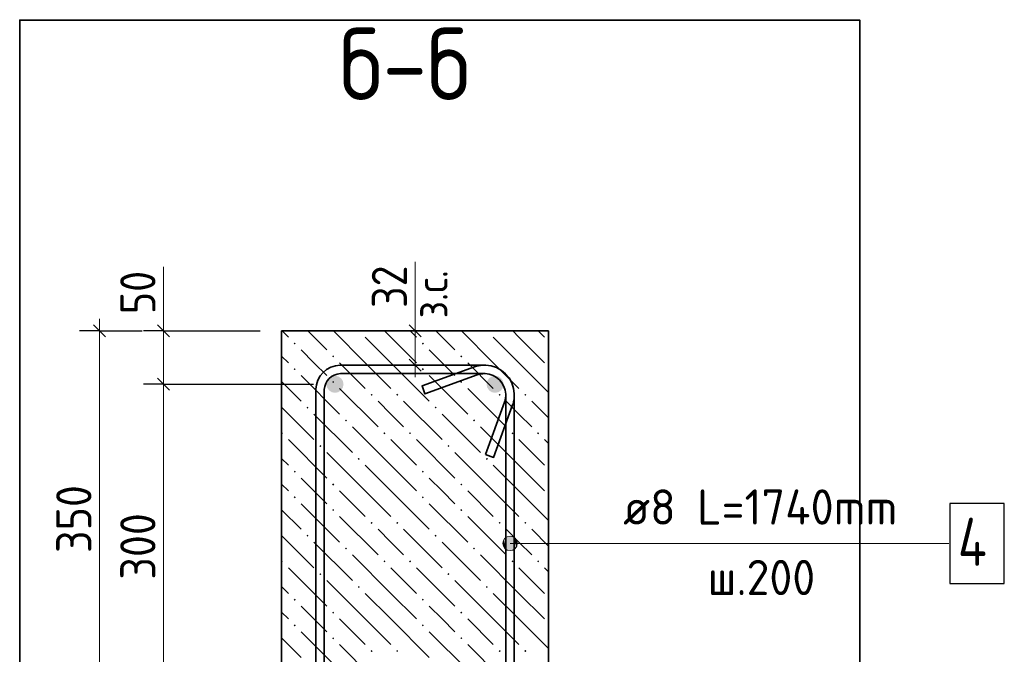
# Model space of a CAD drawing. Header units: millimetres. Extents: x 0 to 42000, y 0 to 29700.
# Tile 13 of 15: x 29781 to 35930, y 14081 to 18043. Entities that reach past the tile are written whole.
import ezdxf

# ---------------------------------------------------------------- set-up
doc = ezdxf.new("R2010")
doc.units = ezdxf.units.MM
doc.linetypes.add('______2', pattern=[270, 200, -70])
for name, color, linetype, lineweight in [('S1 Продольная арматура', 52, 'Continuous', 25), ('Standard', 7, 'Continuous', 25), ('Заголовок чертежа', 7, 'Continuous', 25), ('Позиционная метка линия выноска', 7, 'Continuous', 13), ('Размерная выноска', 7, 'Continuous', 13), ('Хомут', 52, 'Continuous', 25)]:
    doc.layers.add(name, color=color, linetype=linetype, lineweight=lineweight)
doc.layers.add('ЖБ Пилон', color=7, linetype='______2', lineweight=13, true_color=0xa0a0a0)
doc.styles.add('ISOCPEUR', font='txt')

msp = doc.modelspace()

# ---------------------------------------------------------------- hatches: boundary and pattern name
at = {"layer": 'S1 Продольная арматура', "linetype": 'Continuous', "lineweight": 18, "transparency": 33554687}
for points in [[(31803.4, 15766.7), (31799.3, 15787.1), (31787.7, 15804.4), (31770.4, 15816), (31750, 15820), (31729.6, 15816), (31712.3, 15804.4), (31700.8, 15787.1), (31696.7, 15766.7), (31700.8, 15746.3), (31712.3, 15729), (31729.6, 15717.4), (31750, 15713.3), (31770.4, 15717.4), (31787.7, 15729), (31799.3, 15746.3)], [(31803.4, 15766.7), (31799.3, 15787.1), (31787.7, 15804.4), (31770.4, 15816), (31750, 15820), (31729.6, 15816), (31712.3, 15804.4), (31700.8, 15787.1), (31696.7, 15766.7), (31700.8, 15746.3), (31712.3, 15729), (31729.6, 15717.4), (31750, 15713.3), (31770.4, 15717.4), (31787.7, 15729), (31799.3, 15746.3)], [(32803.4, 15766.7), (32799.3, 15787.1), (32787.7, 15804.4), (32770.4, 15816), (32750, 15820), (32729.6, 15816), (32712.3, 15804.4), (32700.8, 15787.1), (32696.7, 15766.7), (32700.8, 15746.3), (32712.3, 15729), (32729.6, 15717.4), (32750, 15713.3), (32770.4, 15717.4), (32787.7, 15729), (32799.3, 15746.3)], [(32803.4, 15766.7), (32799.3, 15787.1), (32787.7, 15804.4), (32770.4, 15816), (32750, 15820), (32729.6, 15816), (32712.3, 15804.4), (32700.8, 15787.1), (32696.7, 15766.7), (32700.8, 15746.3), (32712.3, 15729), (32729.6, 15717.4), (32750, 15713.3), (32770.4, 15717.4), (32787.7, 15729), (32799.3, 15746.3)]]:
    msp.add_hatch(color=7, dxfattribs=at).paths.add_polyline_path(points)
at = {"layer": 'ЖБ Пилон', "linetype": 'Continuous', "lineweight": 18, "transparency": 33554687}
for points in [[(31904.1, 16100), (31898.7, 16094.6), (31893.3, 16100)], [(32704.1, 16100), (32698.7, 16094.6), (32693.3, 16100)], [(31492.2, 16021.1), (31498.7, 16027.6), (31505.2, 16021.1), (31498.7, 16014.6)], [(32292.2, 16021.1), (32298.7, 16027.6), (32305.2, 16021.1), (32298.7, 16014.6)], [(31732.2, 15941.1), (31738.7, 15947.6), (31745.2, 15941.1), (31738.7, 15934.6)], [(32532.2, 15941.1), (32538.7, 15947.6), (32545.2, 15941.1), (32538.7, 15934.6)], [(31492.2, 15861.1), (31498.7, 15867.6), (31505.2, 15861.1), (31498.7, 15854.6)], [(32292.2, 15861.1), (32298.7, 15867.6), (32305.2, 15861.1), (32298.7, 15854.6)], [(31732.2, 15781.1), (31738.7, 15787.6), (31745.2, 15781.1), (31738.7, 15774.6)], [(32532.2, 15781.1), (32538.7, 15787.6), (32545.2, 15781.1), (32538.7, 15774.6)], [(31972.2, 15701.1), (31978.7, 15707.6), (31985.2, 15701.1), (31978.7, 15694.6)], [(32132.2, 15701.1), (32138.7, 15707.6), (32145.2, 15701.1), (32138.7, 15694.6)], [(32772.2, 15701.1), (32778.7, 15707.6), (32785.2, 15701.1), (32778.7, 15694.6)], [(32932.2, 15701.1), (32938.7, 15707.6), (32945.2, 15701.1), (32938.7, 15694.6)], [(31572.2, 15621.1), (31578.7, 15627.6), (31585.2, 15621.1), (31578.7, 15614.6)], [(32372.2, 15621.1), (32378.7, 15627.6), (32385.2, 15621.1), (32378.7, 15614.6)], [(31812.2, 15541.1), (31818.7, 15547.6), (31825.2, 15541.1), (31818.7, 15534.6)], [(32612.2, 15541.1), (32618.7, 15547.6), (32625.2, 15541.1), (32618.7, 15534.6)], [(31416.7, 15465.6), (31418.7, 15467.6), (31425.2, 15461.1), (31418.7, 15454.6), (31416.7, 15456.6)], [(32052.2, 15461.1), (32058.7, 15467.6), (32065.2, 15461.1), (32058.7, 15454.6)], [(32212.2, 15461.1), (32218.7, 15467.6), (32225.2, 15461.1), (32218.7, 15454.6)], [(32852.2, 15461.1), (32858.7, 15467.6), (32865.2, 15461.1), (32858.7, 15454.6)], [(33012.2, 15461.1), (33018.7, 15467.6), (33025.2, 15461.1), (33018.7, 15454.6)], [(31652.2, 15381.1), (31658.7, 15387.6), (31665.2, 15381.1), (31658.7, 15374.6)], [(32452.2, 15381.1), (32458.7, 15387.6), (32465.2, 15381.1), (32458.7, 15374.6)], [(31892.2, 15301.1), (31898.7, 15307.6), (31905.2, 15301.1), (31898.7, 15294.6)], [(32692.2, 15301.1), (32698.7, 15307.6), (32705.2, 15301.1), (32698.7, 15294.6)], [(31492.2, 15221.1), (31498.7, 15227.6), (31505.2, 15221.1), (31498.7, 15214.6)], [(32292.2, 15221.1), (32298.7, 15227.6), (32305.2, 15221.1), (32298.7, 15214.6)], [(31732.2, 15141.1), (31738.7, 15147.6), (31745.2, 15141.1), (31738.7, 15134.6)], [(32532.2, 15141.1), (32538.7, 15147.6), (32545.2, 15141.1), (32538.7, 15134.6)], [(31492.2, 15061.1), (31498.7, 15067.6), (31505.2, 15061.1), (31498.7, 15054.6)], [(32292.2, 15061.1), (32298.7, 15067.6), (32305.2, 15061.1), (32298.7, 15054.6)], [(31732.2, 14981.1), (31738.7, 14987.6), (31745.2, 14981.1), (31738.7, 14974.6)], [(32532.2, 14981.1), (32538.7, 14987.6), (32545.2, 14981.1), (32538.7, 14974.6)], [(31972.2, 14901.1), (31978.7, 14907.6), (31985.2, 14901.1), (31978.7, 14894.6)], [(32132.2, 14901.1), (32138.7, 14907.6), (32145.2, 14901.1), (32138.7, 14894.6)], [(32772.2, 14901.1), (32778.7, 14907.6), (32785.2, 14901.1), (32778.7, 14894.6)], [(32932.2, 14901.1), (32938.7, 14907.6), (32945.2, 14901.1), (32938.7, 14894.6)], [(31572.2, 14821.1), (31578.7, 14827.6), (31585.2, 14821.1), (31578.7, 14814.6)], [(32372.2, 14821.1), (32378.7, 14827.6), (32385.2, 14821.1), (32378.7, 14814.6)], [(31812.2, 14741.1), (31818.7, 14747.6), (31825.2, 14741.1), (31818.7, 14734.6)], [(32612.2, 14741.1), (32618.7, 14747.6), (32625.2, 14741.1), (32618.7, 14734.6)], [(31416.7, 14665.6), (31418.7, 14667.6), (31425.2, 14661.1), (31418.7, 14654.6), (31416.7, 14656.6)], [(32052.2, 14661.1), (32058.7, 14667.6), (32065.2, 14661.1), (32058.7, 14654.6)], [(32212.2, 14661.1), (32218.7, 14667.6), (32225.2, 14661.1), (32218.7, 14654.6)], [(32852.2, 14661.1), (32858.7, 14667.6), (32865.2, 14661.1), (32858.7, 14654.6)], [(33012.2, 14661.1), (33018.7, 14667.6), (33025.2, 14661.1), (33018.7, 14654.6)], [(31652.2, 14581.1), (31658.7, 14587.6), (31665.2, 14581.1), (31658.7, 14574.6)], [(32452.2, 14581.1), (32458.7, 14587.6), (32465.2, 14581.1), (32458.7, 14574.6)], [(31892.2, 14501.1), (31898.7, 14507.6), (31905.2, 14501.1), (31898.7, 14494.6)], [(32692.2, 14501.1), (32698.7, 14507.6), (32705.2, 14501.1), (32698.7, 14494.6)], [(31492.2, 14421.1), (31498.7, 14427.6), (31505.2, 14421.1), (31498.7, 14414.6)], [(32292.2, 14421.1), (32298.7, 14427.6), (32305.2, 14421.1), (32298.7, 14414.6)], [(31732.2, 14341.1), (31738.7, 14347.6), (31745.2, 14341.1), (31738.7, 14334.6)], [(32532.2, 14341.1), (32538.7, 14347.6), (32545.2, 14341.1), (32538.7, 14334.6)], [(31492.2, 14261.1), (31498.7, 14267.6), (31505.2, 14261.1), (31498.7, 14254.6)], [(32292.2, 14261.1), (32298.7, 14267.6), (32305.2, 14261.1), (32298.7, 14254.6)], [(31732.2, 14181.1), (31738.7, 14187.6), (31745.2, 14181.1), (31738.7, 14174.6)], [(32532.2, 14181.1), (32538.7, 14187.6), (32545.2, 14181.1), (32538.7, 14174.6)], [(31972.2, 14101.1), (31978.7, 14107.6), (31985.2, 14101.1), (31978.7, 14094.6)], [(32132.2, 14101.1), (32138.7, 14107.6), (32145.2, 14101.1), (32138.7, 14094.6)], [(32772.2, 14101.1), (32778.7, 14107.6), (32785.2, 14101.1), (32778.7, 14094.6)], [(32932.2, 14101.1), (32938.7, 14107.6), (32945.2, 14101.1), (32938.7, 14094.6)]]:
    msp.add_hatch(color=7, dxfattribs=at).paths.add_polyline_path(points, flags=16)
at = {"layer": 'Позиционная метка линия выноска', "linetype": 'Continuous', "lineweight": 13, "transparency": 33554687}
for points in [[(32804.7, 14750.5), (32804.7, 14795.5), (32798.4, 14773)], [(32820.9, 14734.3), (32820.9, 14811.7), (32804.7, 14795.5)], [(32820.9, 14734.3), (32804.7, 14795.5), (32804.7, 14750.5)], [(32843.4, 14728), (32843.4, 14818), (32820.9, 14811.7)], [(32843.4, 14728), (32820.9, 14811.7), (32820.9, 14734.3)], [(32865.9, 14734.3), (32865.9, 14811.7), (32843.4, 14818)], [(32865.9, 14734.3), (32843.4, 14818), (32843.4, 14728)], [(32882.1, 14750.5), (32882.1, 14795.5), (32865.9, 14811.7)], [(32882.1, 14750.5), (32865.9, 14811.7), (32865.9, 14734.3)], [(32882.1, 14795.5), (32882.1, 14750.5), (32888.4, 14773)]]:
    msp.add_hatch(color=7, dxfattribs=at).paths.add_polyline_path(points)

# ---------------------------------------------------------------- linework, layer by layer
at = {"layer": 'Standard', "color": 7, "linetype": 'Continuous', "lineweight": 13, "transparency": 33554687}
for p, q in [((30279.1, 16100), (30279.1, 16175)), ((30679.1, 16100), (30679.1, 16175)), ((32250, 16100), (32250, 16175)), ((30679.1, 16100), (30679.1, 15766.7)), ((32250, 15886.4), (32250, 16100)), ((32250, 15886.4), (32250, 15811.4)), ((30679.1, 15766.7), (30679.1, 13766.7))]:
    msp.add_line(p, q, dxfattribs=at)
at = {"layer": 'Standard', "color": 7, "linetype": 'Continuous', "lineweight": 25, "transparency": 33554687}
for p, q in [((30241.6, 16137.5), (30316.6, 16062.5)), ((30641.6, 16137.5), (30716.6, 16062.5)), ((32287.5, 16062.5), (32212.5, 16137.5)), ((32287.5, 15848.9), (32212.5, 15923.9)), ((30641.6, 15804.2), (30716.6, 15729.2))]:
    msp.add_line(p, q, dxfattribs=at)
at = {"layer": 'Standard', "color": 7, "linetype": 'Continuous', "lineweight": -3, "transparency": 33554687}
for p, q in [((30279.1, 16100), (30154.1, 16100)), ((30279.1, 16100), (30404.1, 16100)), ((30279.1, 16100), (30545.7, 16100)), ((30679.1, 16100), (30554.1, 16100)), ((30679.1, 16100), (30804.1, 16100)), ((30679.1, 16100), (31283.4, 16100)), ((32250, 16100), (32125, 16100)), ((32250, 16100), (32375, 16100)), ((32250, 15886.4), (32125, 15886.4)), ((32250, 15886.4), (32375, 15886.4)), ((30679.1, 15766.7), (30554.1, 15766.7)), ((30679.1, 15766.7), (30804.1, 15766.7)), ((30679.1, 15766.7), (31616.6, 15766.7))]:
    msp.add_line(p, q, dxfattribs=at)
at = {"layer": 'Standard', "color": 254, "linetype": 'Continuous', "lineweight": 35, "true_color": 0xc4c4ff, "transparency": 33554687}
msp.add_lwpolyline([(29781, 9474.1), (35026.9, 9474.1), (35026.9, 18041.1), (29781, 18041.1), (29781, 9474.1)], dxfattribs=at)
at = {"layer": 'Standard', "color": 7, "linetype": 'Continuous', "lineweight": 13, "transparency": 33554687}
msp.add_lwpolyline([(30279.1, 16100), (30279.1, 14653.9), (30279.1, 14653.9), (30279.1, 13766.7)], dxfattribs=at)
at = {"layer": 'ЖБ Пилон', "color": 7, "linetype": 'Continuous', "lineweight": 35, "transparency": 33554687}
for p, q in [((31416.7, 16100), (31416.7, 11433.3)), ((33083.4, 16100), (31416.7, 16100)), ((33083.4, 11433.3), (33083.4, 16100))]:
    msp.add_line(p, q, dxfattribs=at)
at = {"layer": 'ЖБ Пилон', "color": 9, "linetype": 'Continuous', "lineweight": 18, "true_color": 0xc7c7c7, "transparency": 33554687}
for p, q in [((31419.8, 16100), (31458.7, 16061.1)), ((31579.8, 16100), (31698.7, 15981.1)), ((31938.7, 15901.1), (31739.8, 16100)), ((31938.7, 16061.1), (32098.7, 15901.1)), ((32098.7, 16061.1), (32059.8, 16100)), ((32098.7, 16061.1), (32258.7, 15901.1)), ((32219.8, 16100), (32258.7, 16061.1)), ((32379.8, 16100), (32498.7, 15981.1)), ((32738.7, 15901.1), (32539.8, 16100)), ((32738.7, 16061.1), (32898.7, 15901.1)), ((32898.7, 16061.1), (32859.8, 16100)), ((32898.7, 16061.1), (33058.7, 15901.1)), ((33019.8, 16100), (33058.7, 16061.1)), ((31416.7, 15943.1), (31458.7, 15901.1)), ((31618.7, 15901.1), (31538.7, 15981.1)), ((32418.7, 15901.1), (32338.7, 15981.1)), ((31698.7, 15821.1), (31618.7, 15901.1)), ((31778.7, 15901.1), (31938.7, 15741.1)), ((31938.7, 15901.1), (32098.7, 15741.1)), ((32098.7, 15901.1), (32338.7, 15661.1)), ((32498.7, 15821.1), (32418.7, 15901.1)), ((32578.7, 15901.1), (32738.7, 15741.1)), ((32738.7, 15901.1), (32898.7, 15741.1)), ((32898.7, 15901.1), (33083.4, 15716.4)), ((31538.7, 15821.1), (31778.7, 15581.1)), ((32338.7, 15821.1), (32578.7, 15581.1)), ((31416.7, 15783.1), (31538.7, 15661.1)), ((31778.7, 15741.1), (32018.7, 15501.1)), ((32578.7, 15741.1), (32818.7, 15501.1)), ((31416.7, 15623.1), (31618.7, 15421.1)), ((32098.7, 15581.1), (32018.7, 15661.1)), ((32178.7, 15661.1), (32418.7, 15421.1)), ((32898.7, 15581.1), (32818.7, 15661.1)), ((32978.7, 15661.1), (33083.4, 15556.4)), ((31618.7, 15581.1), (31858.7, 15341.1)), ((32178.7, 15501.1), (32098.7, 15581.1)), ((32418.7, 15581.1), (32658.7, 15341.1)), ((32978.7, 15501.1), (32898.7, 15581.1)), ((32098.7, 15261.1), (31858.7, 15501.1)), ((32898.7, 15261.1), (32658.7, 15501.1)), ((31458.7, 15421.1), (31698.7, 15181.1)), ((32098.7, 15421.1), (32258.7, 15261.1)), ((32258.7, 15421.1), (32498.7, 15181.1)), ((32898.7, 15421.1), (33058.7, 15261.1)), ((33058.7, 15421.1), (33083.4, 15396.4)), ((31938.7, 15101.1), (31698.7, 15341.1)), ((32738.7, 15101.1), (32498.7, 15341.1)), ((31416.7, 15303.1), (31458.7, 15261.1)), ((31938.7, 15261.1), (32098.7, 15101.1)), ((32098.7, 15261.1), (32258.7, 15101.1)), ((32738.7, 15261.1), (32898.7, 15101.1)), ((32898.7, 15261.1), (33058.7, 15101.1)), ((31416.7, 15143.1), (31458.7, 15101.1)), ((31618.7, 15101.1), (31538.7, 15181.1)), ((32418.7, 15101.1), (32338.7, 15181.1)), ((31698.7, 15021.1), (31618.7, 15101.1)), ((31778.7, 15101.1), (31938.7, 14941.1)), ((31938.7, 15101.1), (32098.7, 14941.1)), ((32098.7, 15101.1), (32338.7, 14861.1)), ((32498.7, 15021.1), (32418.7, 15101.1)), ((32578.7, 15101.1), (32738.7, 14941.1)), ((32738.7, 15101.1), (32898.7, 14941.1)), ((32898.7, 15101.1), (33083.4, 14916.4)), ((31538.7, 15021.1), (31778.7, 14781.1)), ((32338.7, 15021.1), (32578.7, 14781.1)), ((31416.7, 14983.1), (31538.7, 14861.1)), ((31778.7, 14941.1), (32018.7, 14701.1)), ((32578.7, 14941.1), (32818.7, 14701.1)), ((31416.7, 14823.1), (31618.7, 14621.1)), ((32098.7, 14781.1), (32018.7, 14861.1)), ((32178.7, 14861.1), (32418.7, 14621.1)), ((32898.7, 14781.1), (32818.7, 14861.1)), ((32978.7, 14861.1), (33083.4, 14756.4)), ((31618.7, 14781.1), (31858.7, 14541.1)), ((32178.7, 14701.1), (32098.7, 14781.1)), ((32418.7, 14781.1), (32658.7, 14541.1)), ((32978.7, 14701.1), (32898.7, 14781.1)), ((32098.7, 14461.1), (31858.7, 14701.1)), ((32898.7, 14461.1), (32658.7, 14701.1)), ((31458.7, 14621.1), (31698.7, 14381.1)), ((32098.7, 14621.1), (32258.7, 14461.1)), ((32258.7, 14621.1), (32498.7, 14381.1)), ((32898.7, 14621.1), (33058.7, 14461.1)), ((33058.7, 14621.1), (33083.4, 14596.4)), ((31938.7, 14301.1), (31698.7, 14541.1)), ((32738.7, 14301.1), (32498.7, 14541.1)), ((31416.7, 14503.1), (31458.7, 14461.1)), ((31938.7, 14461.1), (32098.7, 14301.1)), ((32098.7, 14461.1), (32258.7, 14301.1)), ((32738.7, 14461.1), (32898.7, 14301.1)), ((32898.7, 14461.1), (33058.7, 14301.1)), ((31416.7, 14343.1), (31458.7, 14301.1)), ((31618.7, 14301.1), (31538.7, 14381.1)), ((32418.7, 14301.1), (32338.7, 14381.1)), ((31698.7, 14221.1), (31618.7, 14301.1)), ((31778.7, 14301.1), (31938.7, 14141.1)), ((31938.7, 14301.1), (32098.7, 14141.1)), ((32098.7, 14301.1), (32338.7, 14061.1)), ((32498.7, 14221.1), (32418.7, 14301.1)), ((32578.7, 14301.1), (32738.7, 14141.1)), ((32738.7, 14301.1), (32898.7, 14141.1)), ((32898.7, 14301.1), (33083.4, 14116.4)), ((31538.7, 14221.1), (31778.7, 13981.1)), ((32338.7, 14221.1), (32578.7, 13981.1)), ((31416.7, 14183.1), (31538.7, 14061.1)), ((31778.7, 14141.1), (32018.7, 13901.1)), ((32578.7, 14141.1), (32818.7, 13901.1))]:
    msp.add_line(p, q, dxfattribs=at)
at = {"layer": 'Позиционная метка линия выноска', "color": 7, "linetype": 'Continuous', "lineweight": 13, "transparency": 33554687}
for p, q in [((32798.4, 14773), (32798.4, 14773)), ((32843.4, 14818), (32843.4, 14818)), ((35583.4, 14773), (32843.4, 14773)), ((32888.4, 14773), (32888.4, 14773)), ((32843.4, 14728), (32843.4, 14728))]:
    msp.add_line(p, q, dxfattribs=at)
msp.add_circle((32843.4, 14773), 45, dxfattribs=at)
at = {"layer": 'Размерная выноска', "color": 7, "linetype": 'Continuous', "lineweight": 13, "transparency": 33554687}
for p, q in [((30679.1, 16500), (30679.1, 16100)), ((32250, 16100), (32250, 16530.3))]:
    msp.add_line(p, q, dxfattribs=at)
at = {"layer": 'Хомут', "color": 7, "linetype": 'Continuous', "lineweight": 35, "transparency": 33554687}
for points in [[(31630, 11796.5), (31630, 15736.9), (31633.8, 15764.2), (31643.2, 15792.8), (31657.9, 15819), (31676, 15840.7), (31697.7, 15858.8), (31724, 15873.5), (31752.5, 15882.9), (31779.8, 15886.7), (32692.2, 15886.7), (32724.7, 15882.1), (32758.6, 15871), (32789.8, 15853.5), (32815.4, 15832.1), (32836.9, 15806.4), (32854.3, 15775.2), (32865.5, 15741.4), (32870, 15708.8), (32870, 15698), (32869.8, 15690.5), (32869.2, 15682.8), (32868.4, 15675.2), (32867.2, 15667.6), (32865.7, 15660.1), (32863.9, 15652.6), (32861.8, 15645.2), (32859.4, 15638), (32740.2, 15310.4), (32690.1, 15328.6)], [(31630, 11796.5), (31630, 15736.9), (31633.8, 15764.2), (31643.2, 15792.8), (31657.9, 15819), (31676, 15840.7), (31697.7, 15858.8), (31724, 15873.5), (31752.5, 15882.9), (31779.8, 15886.7), (32692.2, 15886.7), (32724.7, 15882.1), (32758.6, 15871), (32789.8, 15853.5), (32815.4, 15832.1), (32836.9, 15806.4), (32854.3, 15775.2), (32865.5, 15741.4), (32870, 15708.8), (32870, 15698), (32869.8, 15690.5), (32869.2, 15682.8), (32868.4, 15675.2), (32867.2, 15667.6), (32865.7, 15660.1), (32863.9, 15652.6), (32861.8, 15645.2), (32859.4, 15638), (32740.2, 15310.4), (32690.1, 15328.6)], [(31630, 11796.5), (31630, 15736.9), (31633.8, 15764.2), (31643.2, 15792.8), (31657.9, 15819), (31676, 15840.7), (31697.7, 15858.8), (31724, 15873.5), (31752.5, 15882.9), (31779.8, 15886.7), (32692.2, 15886.7), (32724.7, 15882.1), (32758.6, 15871), (32789.8, 15853.5), (32815.4, 15832.1), (32836.9, 15806.4), (32854.3, 15775.2), (32865.5, 15741.4), (32870, 15708.8), (32870, 15698), (32869.8, 15690.5), (32869.2, 15682.8), (32868.4, 15675.2), (32867.2, 15667.6), (32865.7, 15660.1), (32863.9, 15652.6), (32861.8, 15645.2), (32859.4, 15638), (32740.2, 15310.4), (32690.1, 15328.6)], [(31630, 11796.5), (31630, 15736.9), (31633.8, 15764.2), (31643.2, 15792.8), (31657.9, 15819), (31676, 15840.7), (31697.7, 15858.8), (31724, 15873.5), (31752.5, 15882.9), (31779.8, 15886.7), (32692.2, 15886.7), (32724.7, 15882.1), (32758.6, 15871), (32789.8, 15853.5), (32815.4, 15832.1), (32836.9, 15806.4), (32854.3, 15775.2), (32865.5, 15741.4), (32870, 15708.8), (32870, 15698), (32869.8, 15690.5), (32869.2, 15682.8), (32868.4, 15675.2), (32867.2, 15667.6), (32865.7, 15660.1), (32863.9, 15652.6), (32861.8, 15645.2), (32859.4, 15638), (32740.2, 15310.4), (32690.1, 15328.6)], [(31630, 11796.5), (31630, 15736.9), (31633.8, 15764.2), (31643.2, 15792.8), (31657.9, 15819), (31676, 15840.7), (31697.7, 15858.8), (31724, 15873.5), (31752.5, 15882.9), (31779.8, 15886.7), (32692.2, 15886.7), (32724.7, 15882.1), (32758.6, 15871), (32789.8, 15853.5), (32815.4, 15832.1), (32836.9, 15806.4), (32854.3, 15775.2), (32865.5, 15741.4), (32870, 15708.8), (32870, 15698), (32869.8, 15690.5), (32869.2, 15682.8), (32868.4, 15675.2), (32867.2, 15667.6), (32865.7, 15660.1), (32863.9, 15652.6), (32861.8, 15645.2), (32859.4, 15638), (32740.2, 15310.4), (32690.1, 15328.6)], [(31630, 11796.5), (31630, 15736.9), (31633.8, 15764.2), (31643.2, 15792.8), (31657.9, 15819), (31676, 15840.7), (31697.7, 15858.8), (31724, 15873.5), (31752.5, 15882.9), (31779.8, 15886.7), (32692.2, 15886.7), (32724.7, 15882.1), (32758.6, 15871), (32789.8, 15853.5), (32815.4, 15832.1), (32836.9, 15806.4), (32854.3, 15775.2), (32865.5, 15741.4), (32870, 15708.8), (32870, 15698), (32869.8, 15690.5), (32869.2, 15682.8), (32868.4, 15675.2), (32867.2, 15667.6), (32865.7, 15660.1), (32863.9, 15652.6), (32861.8, 15645.2), (32859.4, 15638), (32740.2, 15310.4), (32690.1, 15328.6)], [(32816.7, 11800.2), (32816.7, 15705.1), (32813.3, 15729.2), (32805.3, 15753.7), (32792.8, 15776), (32777.6, 15794.2), (32759.4, 15809.4), (32737, 15821.9), (32712.6, 15830), (32688.5, 15833.3), (32682.2, 15833.3), (32676.6, 15833.2), (32671.1, 15832.8), (32665.6, 15832.2), (32660.2, 15831.3), (32654.8, 15830.3), (32649.5, 15829), (32644.2, 15827.4), (32638.8, 15825.7), (32312, 15706.7), (32293.8, 15756.9), (32621.4, 15876.1), (32628.5, 15878.4), (32635.9, 15880.5), (32643.4, 15882.4), (32650.9, 15883.8), (32658.5, 15885), (32666.2, 15885.9), (32673.9, 15886.4), (32681.4, 15886.7), (32692.2, 15886.7), (32724.7, 15882.1), (32758.6, 15871), (32789.8, 15853.5), (32815.4, 15832.1), (32836.9, 15806.4), (32854.3, 15775.2), (32865.5, 15741.4), (32870, 15708.8), (32870, 11796.5)], [(32816.7, 11800.2), (32816.7, 15705.1), (32813.3, 15729.2), (32805.3, 15753.7), (32792.8, 15776), (32777.6, 15794.2), (32759.4, 15809.4), (32737, 15821.9), (32712.6, 15830), (32688.5, 15833.3), (32682.2, 15833.3), (32676.6, 15833.2), (32671.1, 15832.8), (32665.6, 15832.2), (32660.2, 15831.3), (32654.8, 15830.3), (32649.5, 15829), (32644.2, 15827.4), (32638.8, 15825.7), (32312, 15706.7), (32293.8, 15756.9), (32621.4, 15876.1), (32628.5, 15878.4), (32635.9, 15880.5), (32643.4, 15882.4), (32650.9, 15883.8), (32658.5, 15885), (32666.2, 15885.9), (32673.9, 15886.4), (32681.4, 15886.7), (32692.2, 15886.7), (32724.7, 15882.1), (32758.6, 15871), (32789.8, 15853.5), (32815.4, 15832.1), (32836.9, 15806.4), (32854.3, 15775.2), (32865.5, 15741.4), (32870, 15708.8), (32870, 11796.5)], [(32816.7, 11800.2), (32816.7, 15705.1), (32813.3, 15729.2), (32805.3, 15753.7), (32792.8, 15776), (32777.6, 15794.2), (32759.4, 15809.4), (32737, 15821.9), (32712.6, 15830), (32688.5, 15833.3), (32682.2, 15833.3), (32676.6, 15833.2), (32671.1, 15832.8), (32665.6, 15832.2), (32660.2, 15831.3), (32654.8, 15830.3), (32649.5, 15829), (32644.2, 15827.4), (32638.8, 15825.7), (32312, 15706.7), (32293.8, 15756.9), (32621.4, 15876.1), (32628.5, 15878.4), (32635.9, 15880.5), (32643.4, 15882.4), (32650.9, 15883.8), (32658.5, 15885), (32666.2, 15885.9), (32673.9, 15886.4), (32681.4, 15886.7), (32692.2, 15886.7), (32724.7, 15882.1), (32758.6, 15871), (32789.8, 15853.5), (32815.4, 15832.1), (32836.9, 15806.4), (32854.3, 15775.2), (32865.5, 15741.4), (32870, 15708.8), (32870, 11796.5)], [(32816.7, 11800.2), (32816.7, 15705.1), (32813.3, 15729.2), (32805.3, 15753.7), (32792.8, 15776), (32777.6, 15794.2), (32759.4, 15809.4), (32737, 15821.9), (32712.6, 15830), (32688.5, 15833.3), (32682.2, 15833.3), (32676.6, 15833.2), (32671.1, 15832.8), (32665.6, 15832.2), (32660.2, 15831.3), (32654.8, 15830.3), (32649.5, 15829), (32644.2, 15827.4), (32638.8, 15825.7), (32312, 15706.7), (32293.8, 15756.9), (32621.4, 15876.1), (32628.5, 15878.4), (32635.9, 15880.5), (32643.4, 15882.4), (32650.9, 15883.8), (32658.5, 15885), (32666.2, 15885.9), (32673.9, 15886.4), (32681.4, 15886.7), (32692.2, 15886.7), (32724.7, 15882.1), (32758.6, 15871), (32789.8, 15853.5), (32815.4, 15832.1), (32836.9, 15806.4), (32854.3, 15775.2), (32865.5, 15741.4), (32870, 15708.8), (32870, 11796.5)], [(32816.7, 11800.2), (32816.7, 15705.1), (32813.3, 15729.2), (32805.3, 15753.7), (32792.8, 15776), (32777.6, 15794.2), (32759.4, 15809.4), (32737, 15821.9), (32712.6, 15830), (32688.5, 15833.3), (32682.2, 15833.3), (32676.6, 15833.2), (32671.1, 15832.8), (32665.6, 15832.2), (32660.2, 15831.3), (32654.8, 15830.3), (32649.5, 15829), (32644.2, 15827.4), (32638.8, 15825.7), (32312, 15706.7), (32293.8, 15756.9), (32621.4, 15876.1), (32628.5, 15878.4), (32635.9, 15880.5), (32643.4, 15882.4), (32650.9, 15883.8), (32658.5, 15885), (32666.2, 15885.9), (32673.9, 15886.4), (32681.4, 15886.7), (32692.2, 15886.7), (32724.7, 15882.1), (32758.6, 15871), (32789.8, 15853.5), (32815.4, 15832.1), (32836.9, 15806.4), (32854.3, 15775.2), (32865.5, 15741.4), (32870, 15708.8), (32870, 11796.5)], [(32816.7, 11800.2), (32816.7, 15705.1), (32813.3, 15729.2), (32805.3, 15753.7), (32792.8, 15776), (32777.6, 15794.2), (32759.4, 15809.4), (32737, 15821.9), (32712.6, 15830), (32688.5, 15833.3), (32682.2, 15833.3), (32676.6, 15833.2), (32671.1, 15832.8), (32665.6, 15832.2), (32660.2, 15831.3), (32654.8, 15830.3), (32649.5, 15829), (32644.2, 15827.4), (32638.8, 15825.7), (32312, 15706.7), (32293.8, 15756.9), (32621.4, 15876.1), (32628.5, 15878.4), (32635.9, 15880.5), (32643.4, 15882.4), (32650.9, 15883.8), (32658.5, 15885), (32666.2, 15885.9), (32673.9, 15886.4), (32681.4, 15886.7), (32692.2, 15886.7), (32724.7, 15882.1), (32758.6, 15871), (32789.8, 15853.5), (32815.4, 15832.1), (32836.9, 15806.4), (32854.3, 15775.2), (32865.5, 15741.4), (32870, 15708.8), (32870, 11796.5)], [(32690.1, 15328.6), (32809, 15655.5), (32810.8, 15660.8), (32812.3, 15666.1), (32813.6, 15671.5), (32814.7, 15676.9), (32815.5, 15682.3), (32816.1, 15687.7), (32816.5, 15693.2), (32816.7, 15698.9), (32816.7, 15705.1), (32813.3, 15729.2), (32805.3, 15753.7), (32792.8, 15776), (32777.6, 15794.2), (32759.4, 15809.4), (32737, 15821.9), (32712.6, 15830), (32688.5, 15833.3), (31783.5, 15833.3), (31764.6, 15830.7), (31745.5, 15824.4), (31728.1, 15814.6), (31713.9, 15802.8), (31702.1, 15788.6), (31692.3, 15771.2), (31686, 15752.1), (31683.4, 15733.2), (31683.4, 11800.2)], [(32690.1, 15328.6), (32809, 15655.5), (32810.8, 15660.8), (32812.3, 15666.1), (32813.6, 15671.5), (32814.7, 15676.9), (32815.5, 15682.3), (32816.1, 15687.7), (32816.5, 15693.2), (32816.7, 15698.9), (32816.7, 15705.1), (32813.3, 15729.2), (32805.3, 15753.7), (32792.8, 15776), (32777.6, 15794.2), (32759.4, 15809.4), (32737, 15821.9), (32712.6, 15830), (32688.5, 15833.3), (31783.5, 15833.3), (31764.6, 15830.7), (31745.5, 15824.4), (31728.1, 15814.6), (31713.9, 15802.8), (31702.1, 15788.6), (31692.3, 15771.2), (31686, 15752.1), (31683.4, 15733.2), (31683.4, 11800.2)], [(32690.1, 15328.6), (32809, 15655.5), (32810.8, 15660.8), (32812.3, 15666.1), (32813.6, 15671.5), (32814.7, 15676.9), (32815.5, 15682.3), (32816.1, 15687.7), (32816.5, 15693.2), (32816.7, 15698.9), (32816.7, 15705.1), (32813.3, 15729.2), (32805.3, 15753.7), (32792.8, 15776), (32777.6, 15794.2), (32759.4, 15809.4), (32737, 15821.9), (32712.6, 15830), (32688.5, 15833.3), (31783.5, 15833.3), (31764.6, 15830.7), (31745.5, 15824.4), (31728.1, 15814.6), (31713.9, 15802.8), (31702.1, 15788.6), (31692.3, 15771.2), (31686, 15752.1), (31683.4, 15733.2), (31683.4, 11800.2)], [(32690.1, 15328.6), (32809, 15655.5), (32810.8, 15660.8), (32812.3, 15666.1), (32813.6, 15671.5), (32814.7, 15676.9), (32815.5, 15682.3), (32816.1, 15687.7), (32816.5, 15693.2), (32816.7, 15698.9), (32816.7, 15705.1), (32813.3, 15729.2), (32805.3, 15753.7), (32792.8, 15776), (32777.6, 15794.2), (32759.4, 15809.4), (32737, 15821.9), (32712.6, 15830), (32688.5, 15833.3), (31783.5, 15833.3), (31764.6, 15830.7), (31745.5, 15824.4), (31728.1, 15814.6), (31713.9, 15802.8), (31702.1, 15788.6), (31692.3, 15771.2), (31686, 15752.1), (31683.4, 15733.2), (31683.4, 11800.2)], [(32690.1, 15328.6), (32809, 15655.5), (32810.8, 15660.8), (32812.3, 15666.1), (32813.6, 15671.5), (32814.7, 15676.9), (32815.5, 15682.3), (32816.1, 15687.7), (32816.5, 15693.2), (32816.7, 15698.9), (32816.7, 15705.1), (32813.3, 15729.2), (32805.3, 15753.7), (32792.8, 15776), (32777.6, 15794.2), (32759.4, 15809.4), (32737, 15821.9), (32712.6, 15830), (32688.5, 15833.3), (31783.5, 15833.3), (31764.6, 15830.7), (31745.5, 15824.4), (31728.1, 15814.6), (31713.9, 15802.8), (31702.1, 15788.6), (31692.3, 15771.2), (31686, 15752.1), (31683.4, 15733.2), (31683.4, 11800.2)], [(32690.1, 15328.6), (32809, 15655.5), (32810.8, 15660.8), (32812.3, 15666.1), (32813.6, 15671.5), (32814.7, 15676.9), (32815.5, 15682.3), (32816.1, 15687.7), (32816.5, 15693.2), (32816.7, 15698.9), (32816.7, 15705.1), (32813.3, 15729.2), (32805.3, 15753.7), (32792.8, 15776), (32777.6, 15794.2), (32759.4, 15809.4), (32737, 15821.9), (32712.6, 15830), (32688.5, 15833.3), (31783.5, 15833.3), (31764.6, 15830.7), (31745.5, 15824.4), (31728.1, 15814.6), (31713.9, 15802.8), (31702.1, 15788.6), (31692.3, 15771.2), (31686, 15752.1), (31683.4, 15733.2), (31683.4, 11800.2)]]:
    msp.add_lwpolyline(points, dxfattribs=at)
at = {"layer": 'Хомут', "color": 7, "linetype": 'Continuous', "lineweight": 25, "transparency": 33554687}
msp.add_lwpolyline([(35590, 14523), (35930, 14523), (35930, 15023), (35590, 15023), (35590, 14523)], dxfattribs=at)

# ---------------------------------------------------------------- texts
at = {"layer": 'Standard', "color": 7, "linetype": 'Continuous', "lineweight": 18, "transparency": 33554687, "insert": (32453.2, 16178.4), "char_height": 200, "width": 459.942, "attachment_point": 7, "rotation": 90, "style": 'ISOCPEUR'}
msp.add_mtext('\\W0.90;з.с.', dxfattribs=at)
at = {"layer": 'Standard', "color": 7, "linetype": 'Continuous', "lineweight": 25, "transparency": 33554687, "char_height": 220, "attachment_point": 7, "rotation": 90, "style": 'ISOCPEUR'}
for s, insert, width in [('\\W0.87;50', (30629.1, 16204.2), 403.932), ('\\W0.87;32', (32200, 16243.2), 403.932), ('\\W0.91;350', (30229.1, 14713.3), 561.996), ('\\W0.91;300', (30629.1, 14546.7), 561.996)]:
    msp.add_mtext(s, dxfattribs=dict(at, insert=insert, width=width))
at = {"layer": 'Заголовок чертежа', "color": 7, "linetype": 'Continuous', "lineweight": 50, "transparency": 33554687, "insert": (31777.5, 17542.4), "char_height": 450, "width": 1149.522, "attachment_point": 7, "style": 'ISOCPEUR'}
msp.add_mtext('\\W0.91;б-б', dxfattribs=at)
at = {"layer": 'Хомут', "color": 7, "linetype": 'Continuous', "lineweight": 13, "transparency": 33554687, "attachment_point": 7, "style": 'ISOCPEUR'}
for s, insert, char_height, width in [('\\W0.96;ø8 L=1740mm ', (33549.4, 14890.4), 220, 2018.394), ('\\W0.80;4', (35640, 14633), 300, 359.839), ('\\W0.95;ш.200 ', (34077.4, 14450.4), 220, 962.122)]:
    msp.add_mtext(s, dxfattribs=dict(at, insert=insert, char_height=char_height, width=width))

doc.saveas('drawing.dxf')
